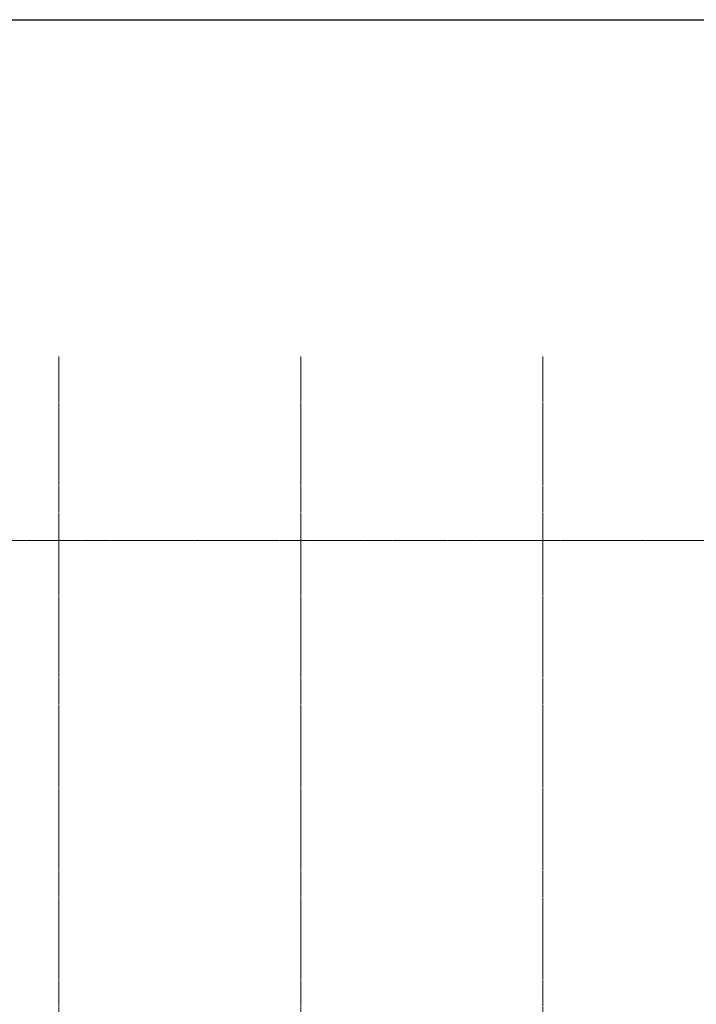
# Model space of a CAD drawing. Header units: millimetres. Extents: x 2069 to 83669, y 801 to 118701.
# Tile 144 of 145: x 38473 to 48542, y 104052 to 118701. Entities that reach past the tile are written whole.
import ezdxf

# ---------------------------------------------------------------- set-up
doc = ezdxf.new("R2010")
doc.units = ezdxf.units.MM
doc.linetypes.add('ADSK_Линия сетки', pattern=[25, 20, -2.5, 0, -2.5])
doc.layers.add('UNPLOTTED', color=2, linetype='Continuous', plot=False)
doc.layers.add('Оси', color=7, linetype='Continuous', lineweight=9)

# ---------------------------------------------------------------- blocks, each defined once
blk = doc.blocks.new('*U2')
at = {"layer": 'UNPLOTTED'}
blk.add_lwpolyline([(0, 0), (-816, 0), (-816, 1179), (0, 1179)], close=True, dxfattribs=at)
blk = doc.blocks.new('A$C946fac60')
at = {"layer": 'Оси', "color": 253, "linetype": 'ADSK_Линия сетки', "true_color": 0xaaaaaa}
for p, q in [((36102.7, 800), (36102.7, 90869.8)), ((39702.7, 800), (39702.7, 90869.8)), ((43302.7, 800), (43302.7, 90869.8)), ((78533.6, 88131.6), (6248, 88131.6))]:
    blk.add_line(p, q, dxfattribs=at)

msp = doc.modelspace()

# ---------------------------------------------------------------- block references
at = {"layer": 'UNPLOTTED', "xscale": 100, "yscale": 100, "zscale": 100}
msp.add_blockref('*U2', (83669, 801), dxfattribs=at)

# ---------------------------------------------------------------- next in the draw order: block references
msp.add_blockref('A$C946fac60', (2954, 22822))

doc.saveas('drawing.dxf')
